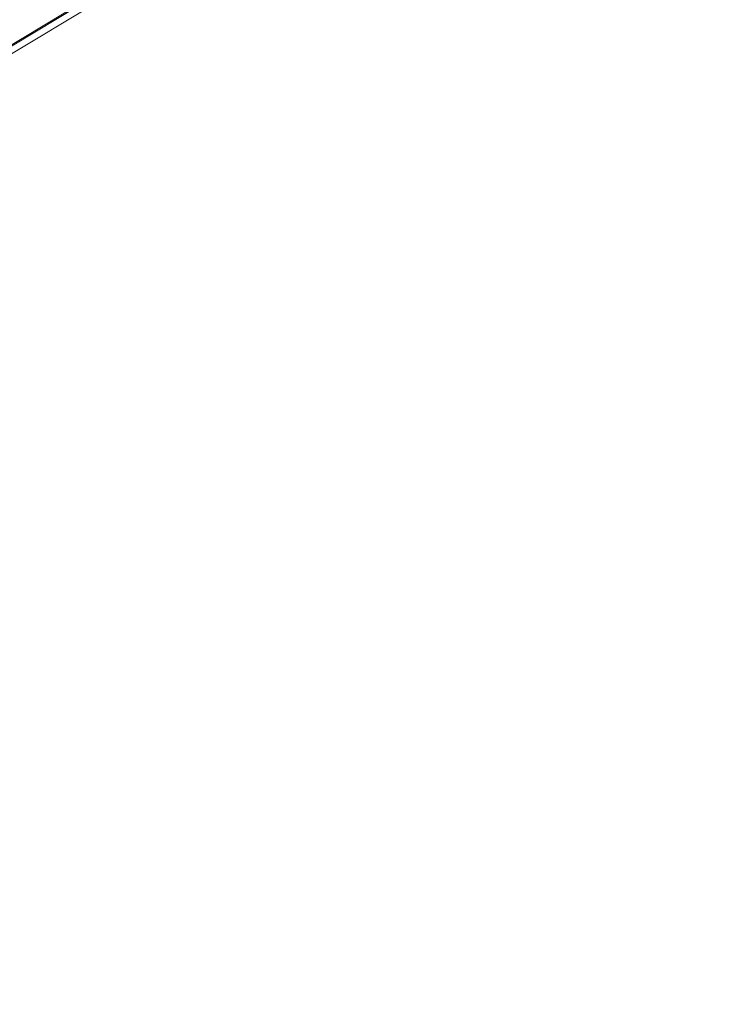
# Model space of a CAD drawing. Header units: metres. Extents: x 174255 to 175175, y 462028 to 462911.
# Tile 11 of 256: x 174466 to 174493, y 462183 to 462221. Entities that reach past the tile are written whole.
import ezdxf

# ---------------------------------------------------------------- set-up
doc = ezdxf.new("R2010")
doc.units = ezdxf.units.M
for name, color, linetype, lineweight in [('B-WE-OG-TERREIN_ERF-G', 8, 'Continuous', 20), ('B-XX-KG-GRENS_PERCEEL-BEREKEND-G', 213, 'Continuous', 20), ('N-WE-AL-WERKGRENS-G', 173, 'AL-WERKGRENS', 20)]:
    doc.layers.add(name, color=color, linetype=linetype, lineweight=lineweight)
doc.linetypes.add('AL-WERKGRENS', pattern='A,10,[106,Afdeling.shx,S=1,R=0,X=0,Y=0],-2', length=12)

msp = doc.modelspace()

# ---------------------------------------------------------------- linework, layer by layer
at = {"layer": 'B-WE-OG-TERREIN_ERF-G'}
msp.add_lwpolyline([(174484.205, 462231.573), (174482.098, 462230.229), (174471.897, 462224.016), (174454.904, 462213.753), (174431.718, 462199.892), (174432.742, 462187.157), (174435.023, 462161.768), (174439.912, 462108.876), (174439.944, 462108.292), (174439.811, 462107.923), (174439.678, 462107.8), (174499.875, 462110.012), (174571.064, 462123.076)], dxfattribs=at)
at = {"layer": 'B-XX-KG-GRENS_PERCEEL-BEREKEND-G'}
msp.add_lwpolyline([(174430.208, 462198.827), (174503.602, 462243.071), (174511.746, 462247.996), (174520.108, 462251.917), (174528.993, 462255.045), (174538.389, 462257.274)], dxfattribs=at)
at = {"layer": 'N-WE-AL-WERKGRENS-G', "flags": 128}
msp.add_lwpolyline([(174681.597, 462243.513), (174681.058, 462261.019), (174682.966, 462284.801), (174683.583, 462297.765), (174686.249, 462320.652), (174688.507, 462336.11), (174690.024, 462341.923), (174715.341, 462404.33), (174717.601, 462411.68), (174737.648, 462460.859), (174741.719, 462470.505), (174748.817, 462487.359), (174674.443, 462494.014, 0.041999), (174666.058, 462494.058), (174643.597, 462492.288, -0.021198), (174639.362, 462492.134), (174613.916, 462492.29), (174609.223, 462496.26), (174608.958, 462517.183), (174610.596, 462533.728), (174610.954, 462546.926), (174609.538, 462546.926), (174609.558, 462563.215), (174618.404, 462564.584), (174617.882, 462574.521), (174609.659, 462573.696), (174609.196, 462609.694), (174614.486, 462610.527), (174612.971, 462619.974), (174609.088, 462619.531), (174608.927, 462630.616), (174611.938, 462638.324), (174653.335, 462646.137), (174694.682, 462654.971), (174753.656, 462669.694), (174754.237, 462666.581), (174760.415, 462667.388), (174761.852, 462678.247), (174772.339, 462679.778), (174801.269, 462672.42), (174803.391, 462678.615), (174801.391, 462679.594), (174797.277, 462686.229), (174795.775, 462697.827), (174787.849, 462696.846), (174788.459, 462691.593), (174783.455, 462686.955), (174765.026, 462688.379), (174763.024, 462691.272), (174740.983, 462686.156), (174741.964, 462681.481), (174695.587, 462670.341), (174674.215, 462665.295), (174611.437, 462653.073), (174598.865, 462662.135), (174595.022, 462656.913), (174598.266, 462653.801), (174601.563, 462645.066), (174585.184, 462641.559), (174585.846, 462637.588), (174468.106, 462610.771), (174467.256, 462614.569), (174459.445, 462613.028), (174458.95, 462618.394), (174449.12, 462618.046), (174449.29, 462624.91), (174429.951, 462629.368), (174428.413, 462620.577), (174434.372, 462618.909), (174430.641, 462597.257), (174453.023, 462592.796), (174457.787, 462586.572), (174474.779, 462527.663), (174488.396, 462479.396), (174491.179, 462461.426), (174515.964, 462468.21), (174535.677, 462396.051), (174500.834, 462386.521), (174501.862, 462382.661), (174505.484, 462383.699), (174513.387, 462351.317), (174573.09, 462348.625), (174564.864, 462275.155), (174544.951, 462280.682), (174541.171, 462282.433), (174531.995, 462278.877), (174531.51, 462278.619), (174530.322, 462277.987), (174523.197, 462274.196), (174512.77, 462266.76), (174511.323, 462265.728), (174510.321, 462265.106), (174492.908, 462254.307), (174458.682, 462233.081), (174433.018, 462217.34), (174430.678, 462218.394), (174424.184, 462214.138), (174422.654, 462205.201), (174428.021, 462195.994), (174430.582, 462197.274), (174431.829, 462199.589), (174481.464, 462229.381), (174511.746, 462247.996), (174520.108, 462251.917), (174528.993, 462255.045), (174538.389, 462257.274), (174544.528, 462258.292), (174554.322, 462259.261), (174563.593, 462259.191), (174572.865, 462258.166), (174582.161, 462256.149), (174620.668, 462248.404), (174620.813, 462250.715), (174679.071, 462234.3), (174681.597, 462243.513)], format="xyb", dxfattribs=at)

doc.saveas('drawing.dxf')
